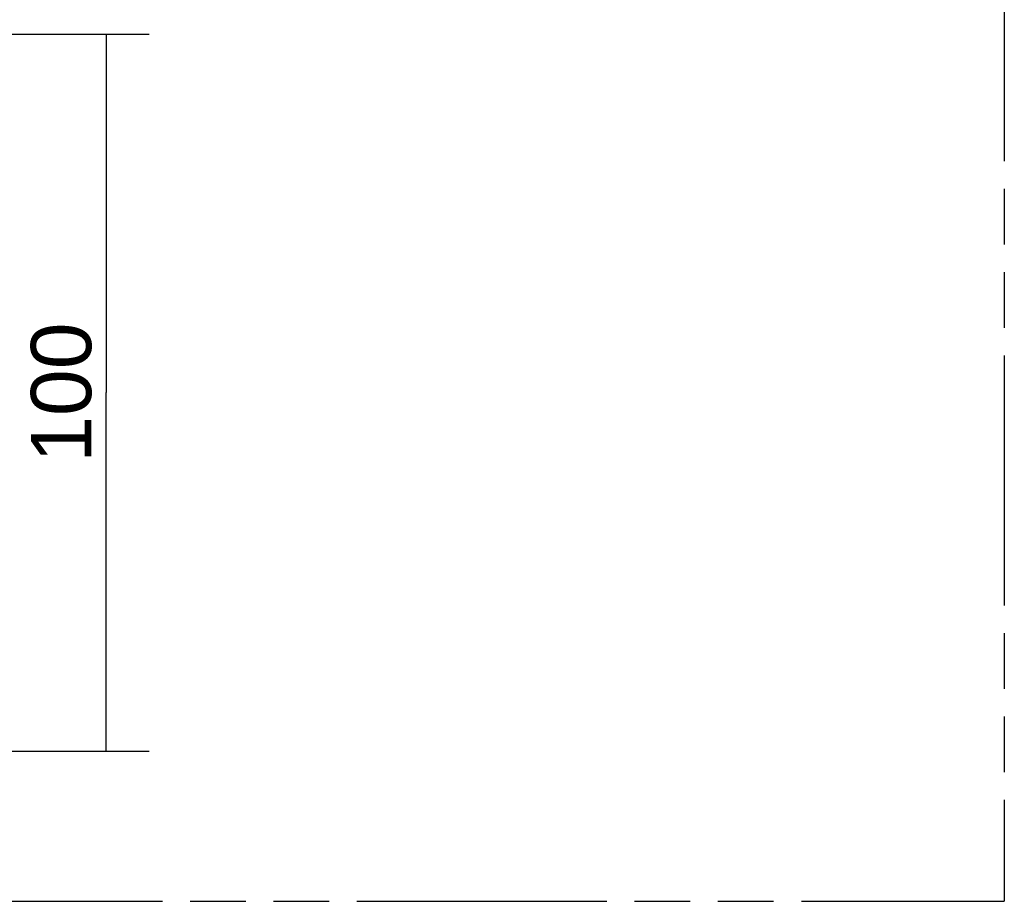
# Model space of a CAD drawing. Header units: millimetres. Extents: x 0 to 210, y 0 to 297.
# Tile 25 of 34: x 116 to 150, y 133 to 163. Entities that reach past the tile are written whole.
import ezdxf
from ezdxf.enums import TextEntityAlignment as Align

# ---------------------------------------------------------------- set-up
doc = ezdxf.new("R2010")
doc.units = ezdxf.units.MM
doc.header["$LTSCALE"] = 19.36
doc.linetypes.add('PHANTOM', pattern=[0.8, 0.45, -0.05, 0.1, -0.05, 0.1, -0.05])
doc.layers.get('0').update_dxf_attribs({"linetype": 'CONTINUOUS'})
doc.layers.add('DEFAULT_3', color=7, linetype='PHANTOM')
doc.layers.add('Z_DIM_2D', color=7, linetype='CONTINUOUS')
doc.styles.add('TEXTSTYLE_3', font='helveticaneueltw1g-ltcn.otf')
doc.dimstyles.new('DIMSTYLE_2', dxfattribs={"dimtxt": 2.1, "dimasz": 3.5, "dimexe": 1.5, "dimexo": 0, "dimgap": 0.525, "dimtad": 1, "dimdec": 3, "dimlfac": 4, "dimdsep": 46, "dimtxsty": 'TEXTSTYLE_3', "dimblk": '_FILLED', "dimblk1": '_FILLED', "dimblk2": '_FILLED', "dimcen": 0.09, "dimclrt": 5, "dimadec": 3, "dimazin": 2, "dimtp": 0.3, "dimtm": 0.3, "dimtfac": 1, "dimtdec": 3, "dimtofl": 0, "dimtmove": 0, "dimatfit": 3, "dimldrblk": '_FILLED', "dimfxl": 1, "dimtolj": 1, "dimarcsym": 0})

# ---------------------------------------------------------------- blocks, each defined once
blk = doc.blocks.new('*D1')
at = {"layer": 'Z_DIM_2D', "color": 2, "linetype": 'CONTINUOUS'}
for p, q in [((100.832, 162.91), (120.338, 162.91)), ((118.838, 162.91), (118.838, 150.41)), ((118.838, 137.91), (118.838, 150.41)), ((104.368, 137.91), (120.338, 137.91))]:
    blk.add_line(p, q, dxfattribs=at)
at = {"layer": 'Z_DIM_2D', "color": 5, "linetype": 'CONTINUOUS', "style": 'TEXTSTYLE_3'}
blk.add_text('100', height=2.1, rotation=90, dxfattribs=at).set_placement((118.313, 150.41), align=Align.CENTER)
blk = doc.blocks.new('_FILLED')
at = {"color": 0, "linetype": 'BYBLOCK'}
blk.add_solid([(0, 0), (-1, 0.125), (-1, -0.125)], dxfattribs=at)
blk = doc.blocks.new('_NONE')

msp = doc.modelspace()

# ---------------------------------------------------------------- linework, layer by layer
at = {"layer": 'DEFAULT_3', "color": 7, "linetype": 'PHANTOM'}
for p in [(150.12864, 182.68), (50.12864, 132.68)]:
    msp.add_line(p, (150.12864, 132.68), dxfattribs=at)

# ---------------------------------------------------------------- dimensions: what is measured, and where the dimension line sits
at = {"layer": 'Z_DIM_2D', "color": 2, "linetype": 'CONTINUOUS'}
dim = msp.add_linear_dim(base=(118.83754, 137.91036), p1=(100.83212, 162.91036), p2=(104.36771, 137.91036), angle=269.999998, dimstyle='DIMSTYLE_2', override={"dimblk1": 'NONE', "dimblk2": 'NONE', "dimsah": 1}, dxfattribs=at)
dim.commit()
dim.dimension.update_dxf_attribs({"geometry": '*D1', "text_midpoint": (118.83754, 150.45345), "dimtype": 160})

doc.saveas('drawing.dxf')
